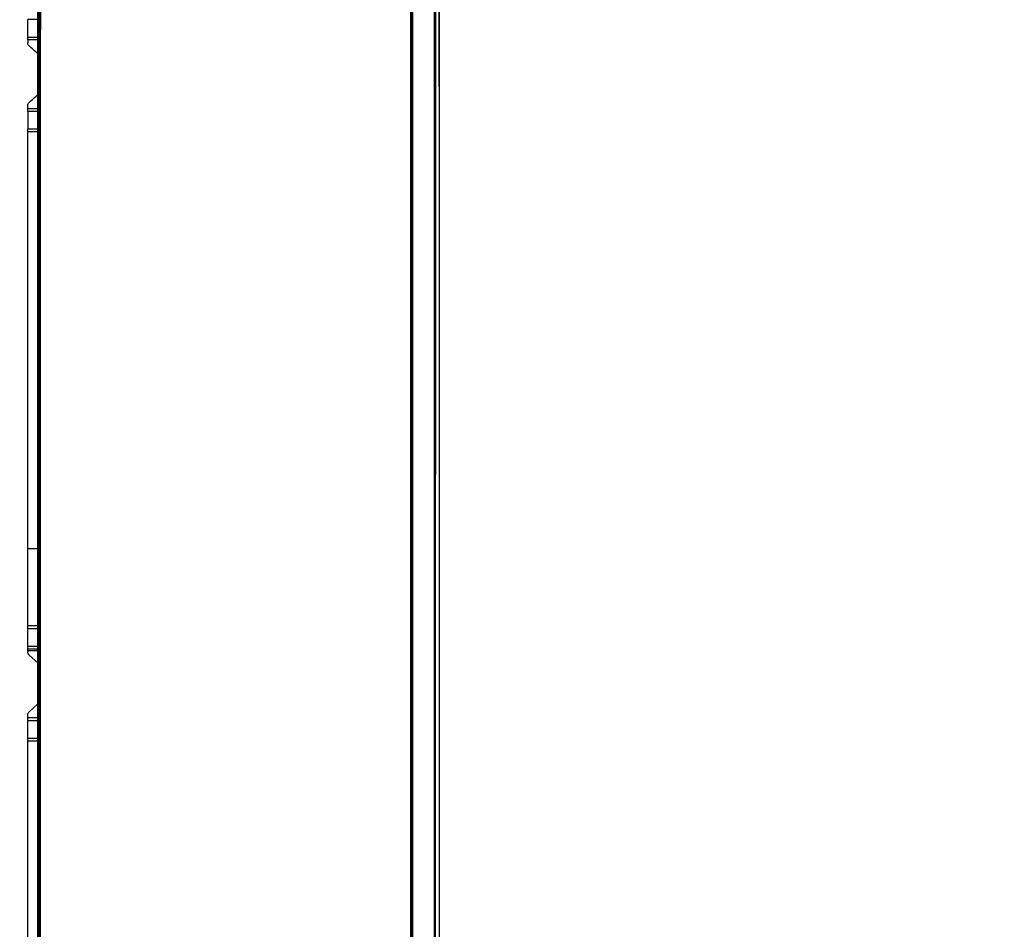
# Model space of a CAD drawing. Header units: millimetres. Extents: x -424979 to 718034, y -72486 to 344972.
# Tile 45 of 256: x 350603 to 351759, y 41899 to 42967. Entities that reach past the tile are written whole.
import ezdxf
from ezdxf import colors
from ezdxf.entities.mleader import LeaderData, LeaderLine
from ezdxf.math import Vec2, Vec3
from ezdxf.xclip import XClip

# ---------------------------------------------------------------- set-up
doc = ezdxf.new("R2010")
doc.units = ezdxf.units.MM
doc.header["$MEASUREMENT"] = 0
doc.header["$XCLIPFRAME"] = 0
doc.layers.add('0100_001_6_0_Nr_pióra__1', color=7, linetype='Continuous', lineweight=13)
doc.layers.add('IS_KLIM Opis_Średnice', color=7, linetype='Continuous', lineweight=9)
doc.layers.add('IS_KLIM_urządzenia', color=3, linetype='Continuous')
doc.layers.add('Rysunki i obrazki', color=7, linetype='Continuous')
picture_1 = doc.add_image_def('image6.tif', size_in_pixel=(4960, 3507))

# ---------------------------------------------------------------- blocks, each defined once
blk = doc.blocks.new('Rysunek_6_6', base_point=(-286891.4, 45461))
at = {"layer": '0100_001_6_0_Nr_pióra__1', "color": 7, "lineweight": 13}
image = blk.add_image(picture_1, insert=(-308193.9, 31056), size_in_units=(41994.7, 29692.6), rotation=-1.1954, dxfattribs=at)
image.set_boundary_path([(-0.5, -0.5), (4959.5, 3506.5)])
blk = doc.blocks.new('G$CFEA986A8')
at = {"layer": 'IS_KLIM_urządzenia', "linetype": 'Continuous'}
for p, q in [((65.49, 201.26), (209.47, 201.26)), ((209.47, 196.29), (209.47, 201.26)), ((209.47, 201.26), (210.97, 201.26)), ((210.97, 201.26), (210.97, 196.29)), ((210.97, 201.26), (219.47, 201.26)), ((219.47, 196.29), (219.47, 201.26)), ((219.47, 201.26), (220.97, 201.26)), ((220.97, 201.26), (220.97, 196.29)), ((220.97, 201.26), (222.34, 201.26)), ((223.82, 200.61), (227.77, 196.29)), ((247.78, 196.29), (251.6, 200.59)), ((253.61, 201.26), (253.09, 201.26)), ((255.91, 201.26), (264.42, 201.26)), ((303.61, 201.26), (507.43, 201.26)), ((507.43, 196.29), (507.43, 201.26)), ((507.43, 201.26), (508.86, 201.26)), ((508.86, 201.26), (508.86, 196.29)), ((517.34, 201.26), (508.86, 201.26)), ((553.81, 201.26), (562.34, 201.26)), ((562.34, 196.29), (562.34, 201.26)), ((239.13, 196.24), (239.13, 196.29)), ((239.13, 195.13), (239.13, 195.58)), ((278.23, 195.58), (278.23, 195.13)), ((320.84, 196.24), (320.84, 196.29)), ((320.84, 195.58), (320.84, 196.24)), ((320.84, 195.13), (320.84, 195.58)), ((326.83, 196.24), (326.83, 196.29)), ((326.83, 195.58), (326.83, 196.24)), ((326.83, 195.13), (326.83, 195.58)), ((371.52, 196.29), (371.52, 196.24)), ((371.52, 196.24), (371.52, 195.58)), ((371.52, 195.58), (371.52, 195.13)), ((391.02, 196.24), (391.02, 196.29)), ((391.02, 195.13), (391.02, 195.58)), ((420.02, 196.29), (420.02, 196.24)), ((420.02, 195.13), (420.02, 195.58)), ((448.64, 196.29), (448.64, 196.24)), ((448.64, 195.58), (448.64, 195.13)), ((46.52, 13.96), (921.55, 13.84)), ((48.58, 13.7), (919.48, 13.58)), ((919.48, 13.06), (48.58, 13.18)), ((58.73, 0), (909.33, -0.12)), ((58.74, 2.46), (909.33, 2.34)), ((909.33, 1.87), (58.74, 1.98))]:
    blk.add_line(p, q, dxfattribs=at)
at = {"layer": 'IS_KLIM_urządzenia', "linetype": 'Continuous', "extrusion": (0, 0, -1)}
for centre, start, end in [((-222.34, 199.26), 90, 137.5532), ((-253.09, 199.26), 41.5986, 90)]:
    blk.add_arc(centre, 2, start, end, dxfattribs=at)
at = {"layer": 'IS_KLIM_urządzenia', "linetype": 'Continuous'}
for points, degree in [([(253.61, 196.29), (253.61, 197.95), (253.61, 199.6), (253.61, 201.26)], 3), ([(254.48, 196.29), (254.48, 197.95), (254.48, 199.6), (254.48, 201.26)], 3), ([(254.48, 201.26), (254.96, 201.26), (255.43, 201.26), (255.91, 201.26)], 3), ([(255.91, 201.26), (255.91, 199.6), (255.91, 197.95), (255.91, 196.29)], 3), ([(264.42, 196.29), (264.42, 197.95), (264.42, 199.6), (264.42, 201.26)], 3), ([(264.42, 201.26), (264.93, 201.26), (265.45, 201.26), (265.97, 201.26)], 3), ([(265.97, 201.26), (265.97, 196.29)], 1), ([(303.61, 201.26), (303.61, 196.29)], 1), ([(517.34, 196.29), (517.34, 197.95), (517.34, 199.6), (517.34, 201.26)], 3), ([(517.34, 201.26), (517.88, 201.26), (518.41, 201.26), (518.95, 201.26)], 3), ([(518.95, 201.26), (518.95, 199.6), (518.95, 197.95), (518.95, 196.29)], 3), ([(521.74, 200.61), (523.05, 199.17), (524.37, 197.73), (525.69, 196.29)], 3), ([(552.42, 196.29), (552.42, 197.95), (552.42, 199.6), (552.42, 201.26)], 3), ([(552.42, 201.26), (552.88, 201.26), (553.35, 201.26), (553.81, 201.26)], 3), ([(553.81, 201.26), (553.81, 199.6), (553.81, 197.95), (553.81, 196.29)], 3), ([(239.13, 196.24), (186.25, 196.24), (133.37, 196.24), (80.5, 196.24)], 3), ([(80.5, 195.58), (133.37, 195.58), (186.25, 195.58), (239.13, 195.58)], 3), ([(239.13, 195.13), (186.25, 195.13), (133.37, 195.13), (80.5, 195.13)], 3), ([(239.13, 196.29), (266.37, 196.29), (293.61, 196.29), (320.84, 196.29)], 3), ([(320.84, 196.24), (293.61, 196.24), (266.37, 196.24), (239.13, 196.24)], 3), ([(239.13, 195.58), (239.13, 195.8), (239.13, 196.02), (239.13, 196.24)], 3), ([(239.13, 195.58), (252.17, 195.58), (265.2, 195.58), (278.23, 195.58)], 3), ([(278.23, 195.13), (265.2, 195.13), (252.17, 195.13), (239.13, 195.13)], 3), ([(320.84, 196.29), (322.84, 196.29), (324.84, 196.29), (326.83, 196.29)], 3), ([(326.83, 196.24), (324.84, 196.24), (322.84, 196.24), (320.84, 196.24)], 3), ([(320.84, 195.58), (322.84, 195.58), (324.84, 195.58), (326.83, 195.58)], 3), ([(326.83, 195.13), (324.84, 195.13), (322.84, 195.13), (320.84, 195.13)], 3), ([(371.52, 196.24), (356.63, 196.24), (341.73, 196.24), (326.83, 196.24)], 3), ([(326.83, 195.58), (341.73, 195.58), (356.63, 195.58), (371.52, 195.58)], 3), ([(371.52, 195.13), (356.63, 195.13), (341.73, 195.13), (326.83, 195.13)], 3), ([(371.52, 196.29), (378.02, 196.29), (384.52, 196.29), (391.02, 196.29)], 3), ([(391.02, 196.24), (384.52, 196.24), (378.02, 196.24), (371.52, 196.24)], 3), ([(371.52, 195.58), (378.02, 195.58), (384.52, 195.58), (391.02, 195.58)], 3), ([(391.02, 195.13), (384.52, 195.13), (378.02, 195.13), (371.52, 195.13)], 3), ([(391.02, 196.29), (400.69, 196.29), (410.36, 196.29), (420.02, 196.29)], 3), ([(391.02, 195.58), (391.02, 195.8), (391.02, 196.02), (391.02, 196.24)], 3), ([(420.02, 196.24), (410.36, 196.24), (400.69, 196.24), (391.02, 196.24)], 3), ([(391.02, 195.58), (400.69, 195.58), (410.36, 195.58), (420.02, 195.58)], 3), ([(420.02, 195.13), (410.36, 195.13), (400.69, 195.13), (391.02, 195.13)], 3), ([(420.02, 196.29), (429.56, 196.29), (439.1, 196.29), (448.64, 196.29)], 3), ([(420.02, 195.58), (420.02, 195.8), (420.02, 196.02), (420.02, 196.24)], 3), ([(420.02, 195.58), (429.56, 195.58), (439.1, 195.58), (448.64, 195.58)], 3), ([(448.64, 196.29), (505.06, 196.29), (561.48, 196.29), (772.5, 196.17)], 3), ([(448.64, 196.24), (448.64, 196.02), (448.64, 195.8), (448.64, 195.58)], 3), ([(772.5, 196.12), (561.48, 196.24), (505.06, 196.24), (448.64, 196.24)], 3), ([(772.5, 195.01), (561.48, 195.13), (505.06, 195.13), (448.64, 195.13)], 3)]:
    blk.add_open_spline(points, degree=degree, dxfattribs=at)
for points, knots in [([(253.61, 201.26), (253.87, 201.26), (254.14, 201.26), (254.43, 201.26), (254.45, 201.26), (254.48, 201.26)], [0, 0, 0, 0, 0.911049, 0.911049, 1, 1, 1, 1]), ([(265.97, 201.26), (266.02, 201.26), (266.06, 201.26), (270.28, 201.26), (274.45, 201.26), (286.95, 201.26), (295.28, 201.26), (303.61, 201.26)], [0, 0, 0, 0, 0.003771, 0.003771, 0.335869, 0.335869, 1, 1, 1, 1]), ([(518.95, 201.26), (519.03, 201.26), (519.12, 201.26), (519.56, 201.26), (519.91, 201.26), (520.26, 201.26)], [0, 0, 0, 0, 0.194122, 0.194122, 1, 1, 1, 1]), ([(520.26, 201.26), (520.26, 201.26), (520.26, 201.26), (520.49, 201.26), (520.71, 201.22), (521.14, 201.07), (521.34, 200.96), (521.59, 200.76), (521.67, 200.69), (521.74, 200.61)], [0, 0, 0, 0, 0.00085, 0.00085, 0.407375, 0.407375, 0.813931, 0.813931, 1, 1, 1, 1]), ([(545.7, 196.29), (545.7, 196.29), (545.7, 196.29), (546.97, 197.72), (548.25, 199.16), (549.52, 200.59)], [0, 0, 0, 0, 0.000133, 0.000133, 1, 1, 1, 1]), ([(549.52, 200.59), (549.52, 200.59), (549.52, 200.59), (549.67, 200.76), (549.84, 200.9), (550.24, 201.12), (550.45, 201.19), (550.79, 201.25), (550.9, 201.26), (551.01, 201.26)], [0, 0, 0, 0, 0.000385, 0.000385, 0.399729, 0.399729, 0.799094, 0.799094, 1, 1, 1, 1]), ([(552.42, 201.26), (552.3, 201.26), (552.18, 201.26), (551.71, 201.26), (551.36, 201.26), (551.01, 201.26)], [0, 0, 0, 0, 0.251852, 0.251852, 1, 1, 1, 1]), ([(80.5, 196.29), (94.71, 196.29), (108.92, 196.29), (161.8, 196.29), (200.47, 196.29), (239.13, 196.29)], [0, 0, 0, 0, 0.268807, 0.268807, 1, 1, 1, 1]), ([(278.23, 195.58), (285.33, 195.58), (292.43, 195.58), (306.64, 195.58), (313.74, 195.58), (320.84, 195.58)], [0, 0, 0, 0, 0.5, 0.5, 1, 1, 1, 1]), ([(320.84, 195.13), (320.51, 195.13), (320.18, 195.13), (318.51, 195.13), (317.18, 195.13), (310.51, 195.13), (305.18, 195.13), (292.64, 195.13), (285.43, 195.13), (278.23, 195.13)], [0, 0, 0, 0, 0.023466, 0.023466, 0.117331, 0.117331, 0.49279, 0.49279, 1, 1, 1, 1]), ([(326.83, 196.29), (337.74, 196.29), (348.64, 196.29), (363.53, 196.29), (367.53, 196.29), (371.52, 196.29)], [0, 0, 0, 0, 0.731807, 0.731807, 1, 1, 1, 1]), ([(448.64, 196.24), (441.24, 196.24), (433.84, 196.24), (424.3, 196.24), (422.16, 196.24), (420.02, 196.24)], [0, 0, 0, 0, 0.776026, 0.776026, 1, 1, 1, 1]), ([(448.64, 195.13), (441.24, 195.13), (433.84, 195.13), (424.3, 195.13), (422.16, 195.13), (420.02, 195.13)], [0, 0, 0, 0, 0.776026, 0.776026, 1, 1, 1, 1]), ([(448.64, 195.58), (499.41, 195.58), (550.18, 195.58), (761.2, 195.46), (766.85, 195.46), (772.5, 195.46)], [0, 0, 0, 0, 0.899861, 0.899861, 1, 1, 1, 1])]:
    blk.add_open_spline(points, degree=3, knots=knots, dxfattribs=at)

msp = doc.modelspace()

# ---------------------------------------------------------------- block references
at = {"layer": 'IS_KLIM_urządzenia', "xscale": 2.4, "yscale": 2.4, "zscale": 2.4, "rotation": 89.99999999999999}
msp.add_blockref('G$CFEA986A8', (351095.6, 41617.5), dxfattribs=at)
at = {"layer": 'Rysunki i obrazki', "color": 151, "linetype": 'Continuous', "lineweight": 20, "true_color": 0x80c2ff}
ref = msp.add_blockref('Rysunek_6_6', (361669.9, 45461), dxfattribs=at)
XClip(ref).set_block_clipping_path([(-308193.8982892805, 31055.984616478), (-266208.371343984, 30179.8821280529), (-265588.9174272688, 59866.0198290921), (-307574.4443725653, 60742.1223175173)])

# ---------------------------------------------------------------- next in the draw order: leaders
at = {"layer": 'IS_KLIM Opis_Średnice', "ltscale": 30}
ml = msp.add_multileader_mtext('Standard', dxfattribs=at)
ml.set_content('{\\fArial|b0|i0|c238|p0;\\C7;Odprowadzenie skroplin (przewód tłoczny) od klimatyzatora zastosować pompkę skroplin. W związku z brakiiem w pobliżu istenijącego pionu kanalizacyji sanitarnej skropliny z klimatyzacji zaleca się odprowadzić na zewnątrz budynku. W tym celu należy zamontować rurę odpływową, która skieruje wodę do rynny lub specjalnego zbiornika. Należy pamiętać o regularnym opróżnianiu zbiornika, aby zapobiec jego przepełnieniu. Ustalić bezpośrednio z Inwestrem podczas  robót budowlanych.  }', color=256)
ml.set_leader_properties()
ml.build(insert=Vec2(0, 0))
ml.multileader.update_dxf_attribs({"text_left_attachment_type": 6, "text_right_attachment_type": 6, "dogleg_length": 0.36})
ctx = ml.context
ctx.base_point, ctx.char_height, ctx.plane_origin, ctx.plane_y_axis = Vec3(354335.3, 45941.5), 250, Vec3(341576.2, 53049.8), Vec3(0, -1)
ctx.left_attachment, ctx.right_attachment = 6, 6
notes = []
notes.append((ctx, [(1, (1, 1, 0), (354334.9, 45941.5), (1, 0), 0.36, [(1, [(351095.7, 42779.1), (351090.9, 47183.4)], 256, [])])]))
ctx.mtext.insert, ctx.mtext.width, ctx.mtext.flow_direction = Vec3(354337.3, 46265), 11099.971, 5
ctx.mtext.has_bg_fill, ctx.mtext.bg_color, ctx.mtext.bg_scale_factor, ctx.mtext.bg_transparency, ctx.mtext.use_window_bg_color = 1, -939524096, 1.5, 0, 1
for ctx, leaders in notes:
    for number, flags, end, landing, length, lines in leaders:
        leader = LeaderData()
        leader.index, (leader.has_last_leader_line, leader.has_dogleg_vector, leader.attachment_direction) = number, flags
        leader.last_leader_point, leader.dogleg_vector, leader.dogleg_length = Vec3(end), Vec3(landing), length
        for number, points, colour, breaks in lines:
            line = LeaderLine()
            line.index, line.vertices, line.color, line.breaks = number, Vec3.list(points), colors.encode_raw_color(colour), breaks
            leader.lines.append(line)
        ctx.leaders.append(leader)

doc.saveas('drawing.dxf')
